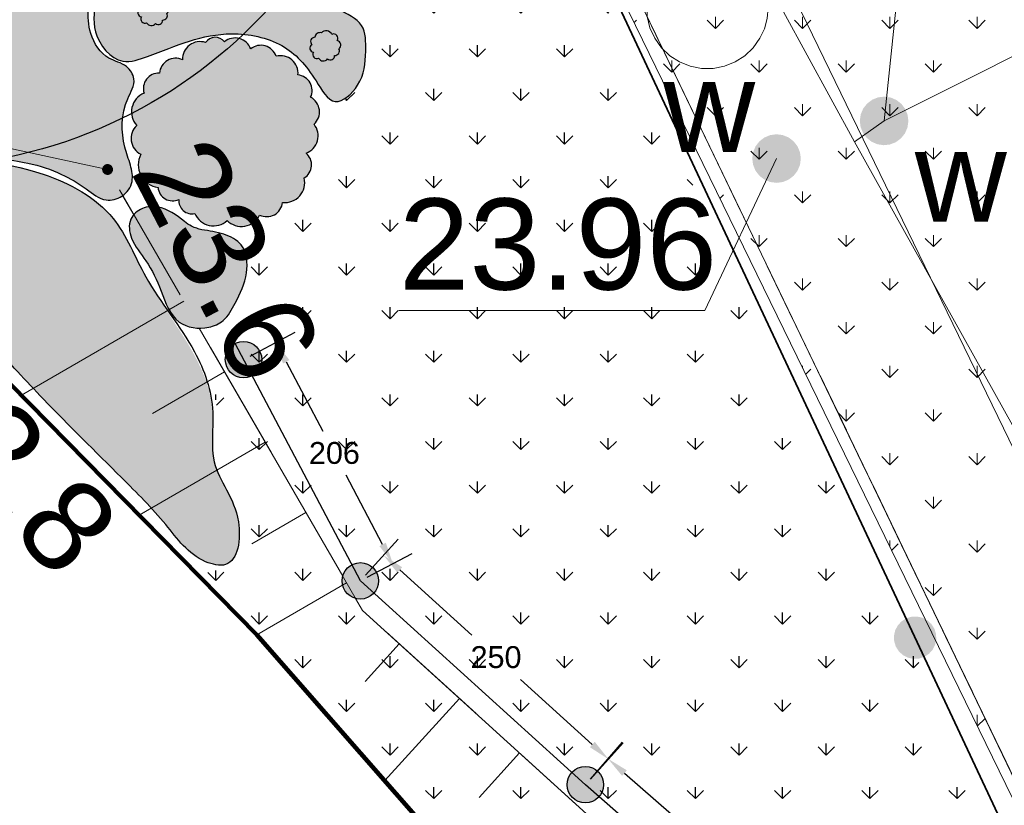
# Model space of a CAD drawing. Extents: x 5491061 to 5491264, y 5912943 to 5913063.
# Tile 46 of 58: x 5491222 to 5491230, y 5912997 to 5913004. Entities that reach past the tile are written whole.
import ezdxf
from ezdxf.enums import TextEntityAlignment as Align

# ---------------------------------------------------------------- set-up
doc = ezdxf.new("R2010")
doc.units = 0
for name, pattern in [('ACAD_ISO10W100', [18, 12, -3, 0, -3]), ('PRZER1-1', [1, 0.5, -0.5]), ('PRZER2-1', [1.5, 1, -0.5])]:
    doc.linetypes.add(name, pattern=pattern)
doc.layers.get('0').update_dxf_attribs({"linetype": 'CONTINUOUS'})
for name, color, linetype in [('AK_faszyna', 7, 'CONTINUOUS'), ('AK_ogordzenie', 7, 'CONTINUOUS'), ('AK_rośliny', 7, 'CONTINUOUS'), ('AK_wymiary', 7, 'CONTINUOUS')]:
    doc.layers.add(name, color=color, linetype=linetype)
for name, color, linetype, lineweight in [('GESDZI', 7, 'CONTINUOUS', 18), ('GESUZY', 96, 'CONTINUOUS', 18), ('GSLKOG', 7, 'CONTINUOUS', 35), ('GSPWPN', 7, 'CONTINUOUS', 13), ('GSPWPN_O', 7, 'CONTINUOUS', 13), ('GSSWWS', 141, 'CONTINUOUS', 18), ('GSSZSN', 7, 'CONTINUOUS', 18), ('GULGPR', 52, 'CONTINUOUS', 18), ('GULWPR', 5, 'CONTINUOUS', 18), ('GUPPRZ_O', 7, 'CONTINUOUS', 18), ('GUPWDT', 5, 'CONTINUOUS', 18), ('GUPWZA', 5, 'CONTINUOUS', 18), ('GUPWZA_O', 5, 'CONTINUOUS', 18)]:
    doc.layers.add(name, color=color, linetype=linetype, lineweight=lineweight)
doc.styles.add('Arial', font='arial.ttf')
doc.styles.get("Standard").update_dxf_attribs({"font": 'txt.shx'})
doc.linetypes.add('OGRODZENIE2', pattern='A,6.35,-2.54,[132,ltypeshp.shx,S=2.54,R=0,X=-2.54,Y=0],-2.54,25.4', length=36.83)
doc.dimstyles.get("Standard").update_dxf_attribs({"dimtxt": 0.18, "dimasz": 0.18, "dimexe": 0.18, "dimexo": 0.0625, "dimgap": 0.09, "dimtad": 0, "dimtih": 1, "dimtoh": 1, "dimdec": 4, "dimzin": 0, "dimdsep": 46, "dimtxsty": 'Standard', "dimcen": 0.09, "dimadec": 0, "dimazin": 0, "dimtfac": 1, "dimtdec": 4, "dimtofl": 0, "dimtmove": 0, "dimatfit": 3, "dimfxl": 1, "dimtolj": 1, "dimtzin": 0, "dimarcsym": 0})

# ---------------------------------------------------------------- blocks, each defined once
blk = doc.blocks.new('D_GSPWPN1')
blk.add_hatch(color=0).paths.add_polyline_path([(-0.045, 0), (-0.043467, -0.011647), (-0.038971, -0.0225), (-0.03182, -0.03182), (-0.0225, -0.038971), (-0.011647, -0.043467), (0, -0.045), (0.011647, -0.043467), (0.0225, -0.038971), (0.03182, -0.03182), (0.038971, -0.0225), (0.043467, -0.011647), (0.045, 0), (0.043467, 0.011647), (0.038971, 0.0225), (0.03182, 0.03182), (0.0225, 0.038971), (0.011647, 0.043467), (0, 0.045), (-0.011647, 0.043467), (-0.0225, 0.038971), (-0.03182, 0.03182), (-0.038971, 0.0225), (-0.043467, 0.011647)])
blk = doc.blocks.new('D_GUPWZA1')
blk.add_hatch(color=0).paths.add_polyline_path([(-0.2, 0), (-0.193185, -0.051764), (-0.173205, -0.1), (-0.141421, -0.141421), (-0.1, -0.173205), (-0.051764, -0.193185), (0, -0.2), (0.051764, -0.193185), (0.1, -0.173205), (0.141421, -0.141421), (0.173205, -0.1), (0.193185, -0.051764), (0.2, 0), (0.193185, 0.051764), (0.173205, 0.1), (0.141421, 0.141421), (0.1, 0.173205), (0.051764, 0.193185), (0, 0.2), (-0.051764, 0.193185), (-0.1, 0.173205), (-0.141421, 0.141421), (-0.173205, 0.1), (-0.193185, 0.051764)])
blk = doc.blocks.new('D_GUPWDT1')
at = {"color": 0}
for points in [[(-0.353553, 0.646447), (0, 1), (0.353553, 0.646447)], [(0, 0.5), (0, 1)]]:
    blk.add_lwpolyline(points, dxfattribs=at)
blk.add_lwpolyline([(0, 0.5), (0.086824, 0.492404), (0.17101, 0.469846), (0.25, 0.433013), (0.321394, 0.383022), (0.383022, 0.321394), (0.433013, 0.25), (0.469846, 0.17101), (0.492404, 0.086824), (0.5, 0), (0.492404, -0.086824), (0.469846, -0.17101), (0.433013, -0.25), (0.377875, -0.32743), (0.309079, -0.393027), (0.229113, -0.444418), (0.140866, -0.479746), (0.047528, -0.497736), (-0.047528, -0.497736), (-0.140866, -0.479746), (-0.229113, -0.444418), (-0.309079, -0.393027), (-0.377875, -0.32743), (-0.433013, -0.25), (-0.4725, -0.163534), (-0.494911, -0.071157), (-0.499434, 0.023791), (-0.485906, 0.117879), (-0.454816, 0.207708), (-0.407288, 0.290028), (-0.34504, 0.361867), (-0.27032, 0.420627), (-0.185831, 0.464184), (-0.094626, 0.490964)], close=True, dxfattribs=at)
blk = doc.blocks.new('D_KOLO')
blk.add_hatch(color=0).paths.add_polyline_path([(-0.175, 0), (-0.169037, -0.045293), (-0.151554, -0.0875), (-0.123744, -0.123744), (-0.0875, -0.151554), (-0.045293, -0.169037), (0, -0.175), (0.045293, -0.169037), (0.0875, -0.151554), (0.123744, -0.123744), (0.151554, -0.0875), (0.169037, -0.045293), (0.175, 0), (0.169037, 0.045293), (0.151554, 0.0875), (0.123744, 0.123744), (0.0875, 0.151554), (0.045293, 0.169037), (0, 0.175), (-0.045293, 0.169037), (-0.0875, 0.151554), (-0.123744, 0.123744), (-0.151554, 0.0875), (-0.169037, 0.045293)])
blk = doc.blocks.new('3')
blk.add_circle((5491286.5479, 5913013.7819), 4)
blk = doc.blocks.new('*D49')
at = {"layer": 'AK_wymiary', "color": 0, "linetype": 'Continuous', "lineweight": -2, "transparency": 16777216}
for p, q in [((5491223.9351, 5913000.9339), (5491224.3062, 5913001.13)), ((5491224.2312, 5913000.8868), (5491224.5323, 5913000.3171)), ((5491225.0257, 5912999.3837), (5491224.7246, 5912999.9533)), ((5491224.8979, 5912999.1126), (5491225.2689, 5912999.3087))]:
    blk.add_line(p, q, dxfattribs=at)
at = {"layer": 'AK_wymiary', "color": 0, "linetype": 'Continuous', "lineweight": 140, "transparency": 16777216}
for points in [[(5491224.2577, 5913000.9008), (5491224.2046, 5913000.8727), (5491224.147, 5913001.0459)], [(5491225.0522, 5912999.3977), (5491224.9991, 5912999.3697), (5491225.1098, 5912999.2246)]]:
    blk.add_solid(points, dxfattribs=at)
at = {"layer": 'AK_wymiary', "color": 0, "linetype": 'Continuous', "lineweight": -3, "transparency": 16777216, "insert": (5491224.6284, 5913000.1352), "char_height": 0.18, "attachment_point": 5}
blk.add_mtext('\\A1;{\\fArial|b0|i0|c238|p34;206}', dxfattribs=at)
blk = doc.blocks.new('*D50')
at = {"layer": 'AK_wymiary', "color": 0, "linetype": 'Continuous', "lineweight": -2, "transparency": 16777216}
for p, q in [((5491224.8846, 5912999.1297), (5491225.1542, 5912999.4273)), ((5491225.1667, 5912999.173), (5491225.7589, 5912998.6365)), ((5491226.7526, 5912997.7362), (5491226.1604, 5912998.2727)), ((5491226.7373, 5912997.4511), (5491227.0069, 5912997.7487))]:
    blk.add_line(p, q, dxfattribs=at)
at = {"layer": 'AK_wymiary', "color": 0, "linetype": 'Continuous', "lineweight": 140, "transparency": 16777216}
for points in [[(5491225.1869, 5912999.1952), (5491225.1466, 5912999.1508), (5491225.0333, 5912999.2939)], [(5491226.7728, 5912997.7584), (5491226.7325, 5912997.7139), (5491226.886, 5912997.6153)]]:
    blk.add_solid(points, dxfattribs=at)
at = {"layer": 'AK_wymiary', "color": 0, "linetype": 'Continuous', "lineweight": -3, "transparency": 16777216, "insert": (5491225.9597, 5912998.4546), "char_height": 0.18, "attachment_point": 5}
blk.add_mtext('\\A1;{\\fArial|b0|i0|c238|p34;250}', dxfattribs=at)
blk = doc.blocks.new('*D51')
at = {"layer": 'AK_wymiary', "color": 0, "linetype": 'Continuous', "lineweight": -2, "transparency": 16777216}
for p, q in [((5491226.7363, 5912997.452), (5491226.9999, 5912997.7548)), ((5491227.0175, 5912997.5009), (5491227.6156, 5912996.9803)), ((5491228.6318, 5912996.096), (5491228.0337, 5912996.6165)), ((5491228.6222, 5912995.8108), (5491228.8858, 5912996.1136))]:
    blk.add_line(p, q, dxfattribs=at)
at = {"layer": 'AK_wymiary', "color": 0, "linetype": 'Continuous', "lineweight": 140, "transparency": 16777216}
for points in [[(5491227.0372, 5912997.5235), (5491226.9978, 5912997.4782), (5491226.8817, 5912997.619)], [(5491228.6515, 5912996.1186), (5491228.6121, 5912996.0734), (5491228.7676, 5912995.9778)]]:
    blk.add_solid(points, dxfattribs=at)
at = {"layer": 'AK_wymiary', "color": 0, "linetype": 'Continuous', "lineweight": -3, "transparency": 16777216, "insert": (5491227.8247, 5912996.7984), "char_height": 0.18, "attachment_point": 5}
blk.add_mtext('\\A1;{\\fArial|b0|i0|c238|p34;250}', dxfattribs=at)
blk = doc.blocks.new('*D69')
at = {"layer": 'AK_wymiary', "color": 0, "linetype": 'Continuous', "lineweight": -2, "transparency": 16777216}
for p, q in [((5491223.3428, 5913011.7429), (5491223.2446, 5913011.9339)), ((5491223.1669, 5913011.6915), (5491209.4969, 5913004.6602)), ((5491197.3331, 5912998.4036), (5491208.4521, 5913004.1228)), ((5491197.1889, 5912998.2904), (5491197.0907, 5912998.4813))]:
    blk.add_line(p, q, dxfattribs=at)
at = {"layer": 'AK_wymiary', "color": 0, "linetype": 'Continuous', "lineweight": 140, "transparency": 16777216}
for points in [[(5491223.1532, 5913011.7181), (5491223.1806, 5913011.6648), (5491223.327, 5913011.7738)], [(5491197.3194, 5912998.4303), (5491197.3468, 5912998.3769), (5491197.173, 5912998.3212)]]:
    blk.add_solid(points, dxfattribs=at)
at = {"layer": 'AK_wymiary', "color": 0, "linetype": 'Continuous', "lineweight": -3, "transparency": 16777216, "insert": (5491208.9745, 5913004.3915), "char_height": 0.35, "attachment_point": 5}
blk.add_mtext('\\A1;{\\fArial|b0|i0|c238|p34;2940}', dxfattribs=at)
blk = doc.blocks.new('0')
at = {"linetype": 'Continuous', "lineweight": 5, "true_color": 0xc8c92d, "transparency": 33554534}
h = blk.add_hatch(dxfattribs=at)
h.set_pattern_fill('GRASS', color=52, scale=0.02)
h.set_pattern_definition([(90, (5491340.91723, 5912991.77712), (-0.3592102, 0.3592102), [0.09525, -0.6231705]), (45, (5491340.91723, 5912991.7771), (-0.3592102, 0.3592102), [0.09525, -0.41275]), (135, (5491340.91723, 5912991.7771), (-0.3592102, -0.3592102), [0.09525, -0.41275])])
h.paths.add_polyline_path([(5491281.949, 5913006.1858), (5491279.4173, 5913004.8811), (5491290.3695, 5912982.4378), (5491294.1285, 5912982.6466)])
at = {"layer": 'AK_rośliny', "color": 9, "linetype": 'Continuous', "lineweight": 0, "true_color": 0xc7c8ca}
blk.add_line((5491279.4173, 5913004.8811, -9.5834), (5491290.3695, 5912982.4378, 0.4766), dxfattribs=at)

msp = doc.modelspace()

# ---------------------------------------------------------------- hatches: boundary and pattern name
at = {"layer": 'AK_ogordzenie', "linetype": 'Continuous', "lineweight": -3, "true_color": 0x6a473c, "transparency": 33554534}
h = msp.add_hatch(color=17, dxfattribs=at)
h.dxf.hatch_style = 1
edge = h.paths.add_edge_path()
edge.add_arc((5491223.87987, 5913000.90467), 0.15, 91.756409, 451.756409)
h = msp.add_hatch(color=17, dxfattribs=at)
h.dxf.hatch_style = 1
edge = h.paths.add_edge_path()
edge.add_arc((5491224.84261, 5912999.08336), 0.15, 91.756409, 451.756409)
h = msp.add_hatch(color=17, dxfattribs=at)
h.dxf.hatch_style = 1
edge = h.paths.add_edge_path()
edge.add_arc((5491226.6953, 5912997.40481), 0.15, 91.756409, 451.756409)
at = {"layer": 'AK_rośliny', "linetype": 'Continuous', "lineweight": -3, "true_color": 0x136734, "transparency": 33554534}
h = msp.add_hatch(dxfattribs=at)
h.set_pattern_fill('GRASS', color=116, scale=0.02)
h.set_pattern_definition([(90, (5491226.88308, 5913000.88213), (-0.35921, 0.35921), [0.09525, -0.62317]), (45, (5491226.8831, 5913000.88213), (-0.35921, 0.35921), [0.09525, -0.41275]), (135, (5491226.8831, 5913000.88213), (-0.35921, -0.35921), [0.09525, -0.41275])])
edge = h.paths.add_edge_path()
edge.add_spline(control_points=[(5491225.80843, 5913006.09867), (5491226.03807, 5913005.58798), (5491226.60902, 5913004.3183), (5491227.98856, 5913001.51976), (5491229.18632, 5912999.0045), (5491230.06422, 5912997.01908), (5491230.29934, 5912996.66945), (5491230.37864, 5912996.37176), (5491229.94435, 5912996.37462), (5491229.60329, 5912996.39138), (5491229.43557, 5912996.0362), (5491229.12346, 5912996.081), (5491228.90573, 5912995.91723), (5491228.73106, 5912995.7271), (5491228.63649, 5912995.4018), (5491228.29908, 5912995.67467), (5491228.04404, 5912995.71357), (5491227.81341, 5912995.7127), (5491227.5657, 5912995.688), (5491227.2745, 5912995.82558), (5491226.93538, 5912995.79205), (5491226.78102, 5912995.52941), (5491226.42334, 5912995.962), (5491226.05319, 5912996.30369), (5491225.44652, 5912997.03109), (5491224.82329, 5912997.74109), (5491224.15041, 5912998.48665), (5491223.85819, 5912998.87697), (5491223.5156, 5912999.12667), (5491223.66893, 5912999.18772), (5491223.85201, 5912999.13395), (5491223.90143, 5912999.47286), (5491223.85949, 5912999.74118), (5491223.65675, 5912999.9829), (5491223.64113, 5913000.24981), (5491223.68016, 5913000.53754), (5491223.57865, 5913000.82656), (5491223.46915, 5913001.01803), (5491223.38752, 5913001.11266), (5491223.4005, 5913001.14519), (5491223.42703, 5913001.15503), (5491223.45493, 5913001.15615), (5491223.49809, 5913001.15137), (5491223.57308, 5913001.14691), (5491223.67506, 5913001.17038), (5491223.76653, 5913001.2496), (5491223.82424, 5913001.3693), (5491223.90266, 5913001.50205), (5491223.93349, 5913001.65984), (5491223.93301, 5913001.80687), (5491223.863, 5913001.92513), (5491223.73659, 5913001.91893), (5491223.74626, 5913002.02444), (5491223.8401, 5913001.9763), (5491223.92575, 5913001.9911), (5491223.98989, 5913002.02682), (5491224.02404, 5913002.07661), (5491224.07887, 5913002.05914), (5491224.14416, 5913002.07597), (5491224.20548, 5913002.11727), (5491224.20793, 5913002.18312), (5491224.27544, 5913002.17971), (5491224.33447, 5913002.21503), (5491224.38924, 5913002.27947), (5491224.4075, 5913002.34406), (5491224.39181, 5913002.39417), (5491224.42597, 5913002.41708), (5491224.44456, 5913002.45378), (5491224.45554, 5913002.50556), (5491224.44121, 5913002.55071), (5491224.43323, 5913002.58779), (5491224.40337, 5913002.60083), (5491224.44724, 5913002.61376), (5491224.46675, 5913002.63847), (5491224.50791, 5913002.68492), (5491224.5047, 5913002.75399), (5491224.49998, 5913002.80998), (5491224.46022, 5913002.83725), (5491224.48771, 5913002.85378), (5491224.49853, 5913002.8781), (5491224.51188, 5913002.90699), (5491224.51337, 5913002.94318), (5491224.50709, 5913002.98523), (5491224.54881, 5913003.00559), (5491224.57494, 5913003.04927), (5491224.60382, 5913003.02588), (5491224.63018, 5913003.0198), (5491224.67106, 5913003.02148), (5491224.71187, 5913003.04019), (5491224.75362, 5913003.07024), (5491224.79238, 5913003.108), (5491224.82814, 5913003.15982), (5491224.86571, 5913003.21912), (5491224.88078, 5913003.28304), (5491224.88958, 5913003.35084), (5491224.89318, 5913003.42231), (5491224.8962, 5913003.50061), (5491224.89404, 5913003.57355), (5491224.86449, 5913003.63355), (5491224.88442, 5913003.68321), (5491224.90559, 5913003.73451), (5491224.9569, 5913003.7163), (5491225.00438, 5913003.72339), (5491225.05383, 5913003.72058), (5491225.09587, 5913003.7285), (5491225.14623, 5913003.74281), (5491225.21423, 5913003.77431), (5491225.27938, 5913003.82801), (5491225.33619, 5913003.89466), (5491225.38569, 5913003.97052), (5491225.42301, 5913004.06535), (5491225.43977, 5913004.17487), (5491225.4374, 5913004.30091), (5491225.42577, 5913004.42597), (5491225.41884, 5913004.54117), (5491225.36063, 5913004.60068), (5491225.37344, 5913004.68005), (5491225.42566, 5913004.67357), (5491225.46687, 5913004.68472), (5491225.50856, 5913004.74707), (5491225.55084, 5913004.83474), (5491225.50762, 5913005.02682), (5491225.84897, 5913004.93433), (5491225.86871, 5913005.1047), (5491225.97189, 5913005.32807), (5491225.98336, 5913005.48271), (5491225.89738, 5913005.76908), (5491225.84005, 5913005.95236), (5491225.75407, 5913006.07836), (5491225.67105, 5913006.19428), (5491225.68854, 5913006.2674), (5491225.73004, 5913006.36246), (5491225.76489, 5913006.229), (5491225.78919, 5913006.17379), (5491225.80544, 5913006.11036), (5491225.80843, 5913006.09867)], knot_values=[0, 0, 0, 0, 1.6802041, 4.1774058, 9.3414063, 10.1353758, 10.5730889, 10.670621, 10.9438793, 11.4744595, 11.7116088, 11.9319262, 12.311391, 12.4627053, 12.7412284, 13.0578145, 13.402421, 13.566092, 13.7437747, 14.1389561, 14.5168124, 14.6423977, 14.897169, 15.6973915, 16.5253046, 17.5821922, 18.6413033, 19.3156481, 19.4416365, 19.5210528, 19.6942577, 19.9460159, 20.2861541, 20.5610403, 20.8390348, 21.0572959, 21.4313235, 21.7114066, 21.7483044, 21.7779734, 21.7986457, 21.829972, 21.8612982, 21.9287939, 22.0552977, 22.1633744, 22.279197, 22.4511904, 22.6235234, 22.7528249, 22.8912609, 22.9868726, 23.0333191, 23.1173409, 23.2012606, 23.3075877, 23.3261475, 23.3711136, 23.449763, 23.5345373, 23.5684897, 23.6175676, 23.6952084, 23.7780722, 23.8644774, 23.8863758, 23.9221802, 23.9684688, 24.0114235, 24.0758558, 24.1094487, 24.1207355, 24.1524289, 24.1836551, 24.2329504, 24.3247636, 24.3768081, 24.405776, 24.4257054, 24.4509138, 24.4889191, 24.5176501, 24.5619513, 24.5969753, 24.6507776, 24.6693661, 24.6956576, 24.7322879, 24.7895024, 24.8272353, 24.8866702, 24.9504874, 25.0160271, 25.0956729, 25.1445282, 25.2214251, 25.3100702, 25.3796023, 25.4401755, 25.4953769, 25.5433609, 25.5707363, 25.6391461, 25.6907827, 25.7172772, 25.7671462, 25.8476702, 25.940112, 26.0178546, 26.109897, 26.2106116, 26.3209344, 26.4403729, 26.5857705, 26.7072172, 26.7609949, 26.8371157, 26.8590868, 26.908232, 26.9578715, 27.0741199, 27.2152333, 27.3741672, 27.5191633, 27.6760335, 27.8434065, 28.0158132, 28.1901476, 28.3394045, 28.4553896, 28.5603272, 28.608852, 28.6684233, 28.8256521, 28.8611775, 28.8611775, 28.8611775, 28.8611775], degree=3, periodic=0)
at = {"layer": 'AK_rośliny', "linetype": 'Continuous', "lineweight": -3, "true_color": 0xb0946f, "transparency": 33554534}
h = msp.add_hatch(color=33, dxfattribs=at)
h.dxf.hatch_style = 1
edge = h.paths.add_edge_path()
edge.add_spline(control_points=[(5491221.6315, 5913004.51215), (5491221.67207, 5913004.46654), (5491221.75568, 5913004.37253), (5491221.89324, 5913004.2346), (5491222.0485, 5913004.11533), (5491222.21013, 5913004.02), (5491222.3736, 5913003.99101), (5491222.50963, 5913004.00429), (5491222.62039, 5913003.92261), (5491222.59413, 5913003.7666), (5491222.60469, 5913003.57678), (5491222.73077, 5913003.37544), (5491222.91399, 5913003.34344), (5491223.00794, 5913003.19788), (5491222.87099, 5913002.98365), (5491222.86941, 5913002.72736), (5491222.94909, 5913002.51471), (5491222.98051, 5913002.366), (5491222.89287, 5913002.24049), (5491222.72538, 5913002.19501), (5491222.57238, 5913002.32851), (5491222.36533, 5913002.44453), (5491222.07597, 5913002.54872), (5491221.39529, 5913002.57475), (5491221.83855, 5913003.43726), (5491221.56453, 5913003.97455), (5491221.3343, 5913004.19046), (5491221.18545, 5913004.3772), (5491221.21082, 5913004.52886), (5491221.24511, 5913004.6989), (5491221.4198, 5913004.70612), (5491221.53631, 5913004.62346), (5491221.60162, 5913004.54709), (5491221.6315, 5913004.51215)], knot_values=[0, 0, 0, 0, 0.1831744, 0.3775053, 0.5829848, 0.7704202, 0.9332347, 1.0726703, 1.1731117, 1.2905787, 1.5047509, 1.7575123, 1.9174588, 2.0359468, 2.2063519, 2.6050266, 2.7617333, 2.8957469, 3.03781, 3.1756985, 3.3620643, 3.6000644, 3.892931, 4.3143505, 5.2493244, 5.6899741, 6.0852547, 6.2126316, 6.3671456, 6.5361909, 6.6528403, 6.8163161, 6.954221, 6.954221, 6.954221, 6.954221], degree=3, periodic=0)
at = {"layer": 'AK_rośliny', "linetype": 'Continuous', "lineweight": -3, "true_color": 0xaad095, "transparency": 33554534}
h = msp.add_hatch(color=253, dxfattribs=at)
h.dxf.hatch_style = 1
edge = h.paths.add_edge_path()
edge.add_spline(control_points=[(5491222.83873, 5913004.31958), (5491222.86229, 5913004.33846), (5491222.91788, 5913004.383), (5491223.07289, 5913004.4128), (5491223.28021, 5913004.37341), (5491223.48575, 5913004.18993), (5491223.8008, 5913004.19853), (5491224.08395, 5913004.11064), (5491224.29412, 5913004.21243), (5491224.52742, 5913004.19649), (5491224.49018, 5913003.94097), (5491224.65186, 5913003.77682), (5491224.88798, 5913003.68871), (5491224.88789, 5913003.40996), (5491224.87207, 5913003.18118), (5491224.61889, 5913002.95233), (5491224.44131, 5913003.27505), (5491224.22075, 5913003.52738), (5491223.66922, 5913003.64035), (5491223.26344, 5913003.46619), (5491222.84071, 5913003.30965), (5491222.61183, 5913003.59074), (5491222.67092, 5913003.88304), (5491222.70868, 5913004.10144), (5491222.77685, 5913004.24201), (5491222.81969, 5913004.29571), (5491222.83873, 5913004.31958)], knot_values=[0, 0, 0, 0, 0.0895276, 0.211231, 0.4588235, 0.696672, 0.9977578, 1.3728213, 1.5194558, 1.7112778, 1.9073461, 2.1323575, 2.3682287, 2.5821696, 2.8709612, 3.0979942, 3.3294376, 3.7343345, 4.159792, 4.8742666, 5.0828705, 5.4119711, 5.7034053, 5.961193, 6.0754692, 6.1669155, 6.1669155, 6.1669155, 6.1669155], degree=3, periodic=0)
at = {"layer": 'AK_rośliny', "linetype": 'Continuous', "lineweight": -3, "true_color": 0x9e247b, "transparency": 33554534}
h = msp.add_hatch(color=224, dxfattribs=at)
h.dxf.hatch_style = 1
edge = h.paths.add_edge_path()
edge.add_arc((5491223.09045, 5913003.84938), 0.03891, 69.672391, 179.672391)
edge.add_arc((5491223.05128, 5913003.81381), 0.03579, 89.571491, 223.536987)
edge.add_arc((5491223.04269, 5913003.76027), 0.03371, 120.981941, 264.486926)
edge.add_arc((5491223.06678, 5913003.70794), 0.03316, 145.510913, 296.909092)
edge.add_arc((5491223.12009, 5913003.69755), 0.04283, 206.603925, 325.380869)
edge.add_arc((5491223.17883, 5913003.6985), 0.03452, 227.093478, 363.425279)
edge.add_arc((5491223.21526, 5913003.73809), 0.03758, 266.985924, 387.160327)
edge.add_arc((5491223.22634, 5913003.78621), 0.0382, 305.836755, 436.862877)
edge.add_arc((5491223.23502, 5913003.82341), 0.00000000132, 135, 225)
edge.add_arc((5491223.20516, 5913003.84202), 0.03518, 328.066769, 474.014044)
edge.add_arc((5491223.14327, 5913003.84934), 0.05365, 27.549792, 137.105454)
at = {"layer": 'AK_rośliny', "linetype": 'OGRODZENIE2', "lineweight": -3, "true_color": 0x6da56f, "transparency": 33554534}
h = msp.add_hatch(color=115, dxfattribs=at)
edge = h.paths.add_edge_path()
edge.add_arc((5491223.32081, 5913003.25183), 0.13398, 64.940351, 174.940351)
edge.add_arc((5491223.18183, 5913003.13667), 0.12709, 87.511802, 197.511802)
edge.add_arc((5491223.1237, 5913002.94418), 0.16665, 112.237293, 222.237294)
edge.add_arc((5491223.10024, 5913002.72524), 0.14634, 133.067048, 243.067048)
edge.add_arc((5491223.19997, 5913002.50822), 0.18722, 152.46213, 262.46213)
edge.add_arc((5491223.29625, 5913002.33307), 0.12129, 184.945169, 294.945169)
edge.add_arc((5491223.4532, 5913002.21164), 0.10642, 173.821072, 283.821073)
edge.add_arc((5491223.6323, 5913002.17245), 0.16652, 202.658861, 312.658861)
edge.add_arc((5491223.86278, 5913002.16613), 0.16531, 224.631988, 334.631988)
edge.add_arc((5491224.07058, 5913002.2134), 0.13176, 243.674375, 353.674375)
edge.add_arc((5491224.2199, 5913002.36178), 0.16393, 263.568846, 373.568846)
edge.add_arc((5491224.31543, 5913002.50747), 0.12479, 300.75783, 410.75783)
edge.add_arc((5491224.34396, 5913002.74627), 0.15083, 289.527705, 399.527705)
edge.add_arc((5491224.36862, 5913002.94362), 0.13666, 312.130302, 422.130303)
edge.add_arc((5491224.3159, 5913003.11987), 0.12911, 334.571298, 444.571298)
edge.add_arc((5491224.18432, 5913003.26219), 0.14446, 354.522541, 464.522541)
edge.add_arc((5491224.02213, 5913003.3593), 0.13301, 18.737453, 128.737453)
edge.add_arc((5491223.81041, 5913003.41609), 0.1368, 20.081415, 130.081415)
edge.add_arc((5491223.64664, 5913003.46375), 0.09476, 36.984498, 146.984497)
edge.add_arc((5491223.52215, 5913003.3779), 0.14467, 71.86282, 181.86282)
at = {"layer": 'AK_rośliny', "linetype": 'Continuous', "lineweight": -3, "true_color": 0x9e247b, "transparency": 33554534}
h = msp.add_hatch(color=224, dxfattribs=at)
h.dxf.hatch_style = 1
edge = h.paths.add_edge_path()
edge.add_arc((5491224.50735, 5913003.55777), 0.03891, 69.672391, 179.672391)
edge.add_arc((5491224.46818, 5913003.5222), 0.03579, 89.571491, 223.536987)
edge.add_arc((5491224.45959, 5913003.46866), 0.03371, 120.981941, 264.486926)
edge.add_arc((5491224.48368, 5913003.41633), 0.03316, 145.510913, 296.909092)
edge.add_arc((5491224.53698, 5913003.40594), 0.04283, 206.603925, 325.380869)
edge.add_arc((5491224.59573, 5913003.40689), 0.03452, 227.093478, 363.425279)
edge.add_arc((5491224.63216, 5913003.44648), 0.03758, 266.985924, 387.160327)
edge.add_arc((5491224.64323, 5913003.4946), 0.0382, 305.836755, 436.862877)
edge.add_arc((5491224.65192, 5913003.5318), 0.00000000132, 135, 225)
edge.add_arc((5491224.62206, 5913003.55041), 0.03518, 328.066769, 474.014044)
edge.add_arc((5491224.56017, 5913003.55773), 0.05365, 27.549792, 137.105454)
at = {"layer": 'AK_rośliny', "linetype": 'Continuous', "lineweight": -3, "true_color": 0x55764c, "transparency": 33554534}
h = msp.add_hatch(color=87, dxfattribs=at)
h.dxf.hatch_style = 1
edge = h.paths.add_edge_path()
edge.add_spline(control_points=[(5491204.5086, 5912997.43405), (5491204.50056, 5912997.37462), (5491204.48659, 5912997.2713), (5491204.43527, 5912997.1429), (5491204.3766, 5912997.06032), (5491204.37364, 5912996.96133), (5491204.48657, 5912996.90581), (5491204.60681, 5912996.85807), (5491204.67825, 5912996.73474), (5491204.81603, 5912996.70247), (5491204.93159, 5912996.81168), (5491205.12633, 5912996.98067), (5491205.35236, 5912997.27733), (5491205.6702, 5912997.56095), (5491205.86671, 5912997.90689), (5491206.26289, 5912998.03022), (5491206.63137, 5912998.37561), (5491207.10859, 5912998.59588), (5491207.51595, 5912998.78022), (5491207.64593, 5912999.09062), (5491207.52729, 5912999.38023), (5491207.26974, 5912999.65834), (5491206.55987, 5912999.70379), (5491205.86552, 5912999.33745), (5491205.54822, 5912998.68793), (5491205.54468, 5912998.2587), (5491205.22435, 5912998.01313), (5491204.88668, 5912997.95873), (5491204.65456, 5912997.73254), (5491204.56462, 5912997.54339), (5491204.51554, 5912997.46872), (5491204.5107, 5912997.44454), (5491204.5086, 5912997.43405)], knot_values=[0, 0, 0, 0, 0.1795261, 0.3120381, 0.4087441, 0.4845019, 0.5695915, 0.7495592, 0.8744872, 0.9707144, 1.1277956, 1.3089469, 1.7633744, 2.2250851, 2.5961542, 2.89448, 3.4189947, 4.0833443, 4.4897748, 4.6895894, 5.026186, 5.3596001, 5.7767098, 7.0413009, 7.4165592, 7.9217711, 8.2276051, 8.5335102, 8.9351129, 9.1262219, 9.1677554, 9.19958, 9.19958, 9.19958, 9.19958], degree=3, periodic=0)
edge = h.paths.add_edge_path()
edge.add_spline(control_points=[(5491218.42878, 5913002.79178), (5491218.42489, 5913002.72703), (5491218.41771, 5913002.60727), (5491218.3577, 5913002.4465), (5491218.21185, 5913002.30338), (5491218.36966, 5913002.14048), (5491218.59252, 5913002.15538), (5491219.03004, 5913001.98368), (5491219.71466, 5913001.83272), (5491220.55604, 5913001.5387), (5491221.17763, 5913001.3635), (5491221.63192, 5913001.25478), (5491221.88068, 5913000.95208), (5491222.29161, 5913000.51045), (5491222.78597, 5913000.02215), (5491223.23212, 5912999.57869), (5491223.45225, 5912999.25794), (5491223.82463, 5912999.17006), (5491223.89526, 5912999.68614), (5491223.57522, 5912999.99805), (5491223.66883, 5913000.51851), (5491223.45044, 5913001.04497), (5491223.07679, 5913001.51384), (5491222.83641, 5913002.14672), (5491222.11813, 5913002.53615), (5491221.22968, 5913002.57661), (5491220.33383, 5913002.88308), (5491219.43045, 5913003.03507), (5491218.79277, 5913003.08052), (5491218.34844, 5913003.40665), (5491218.20978, 5913003.24694), (5491218.29573, 5913003.1227), (5491218.36052, 5913003.03509), (5491218.39909, 5913002.96163), (5491218.42002, 5913002.9121), (5491218.42919, 5913002.85642), (5491218.42892, 5913002.8136), (5491218.42878, 5913002.79178)], knot_values=[0, 0, 0, 0, 0.1924819, 0.3559875, 0.5224259, 0.7035779, 0.8557083, 1.1879664, 2.0814732, 2.97414, 3.8443301, 4.043683, 4.3423103, 4.9708429, 5.8826012, 6.4138287, 6.8621658, 7.028164, 7.3955295, 7.9270004, 8.3376578, 8.8569338, 9.5893467, 10.1408103, 10.8212523, 11.8732663, 12.7956802, 13.654462, 14.5671819, 14.8581776, 14.9520469, 15.0906363, 15.2390644, 15.2983543, 15.3371481, 15.4001586, 15.4656154, 15.4656154, 15.4656154, 15.4656154], degree=3, periodic=0)
at = {"layer": 'AK_rośliny', "linetype": 'Continuous', "lineweight": -3, "true_color": 0xefeee5, "transparency": 33554534}
h = msp.add_hatch(color=7, dxfattribs=at)
h.dxf.hatch_style = 1
edge = h.paths.add_edge_path()
edge.add_spline(control_points=[(5491223.53678, 5913001.97362), (5491223.59704, 5913001.96476), (5491223.71209, 5913001.94783), (5491223.90282, 5913001.85438), (5491223.92484, 5913001.5964), (5491223.82728, 5913001.39891), (5491223.73334, 5913001.22368), (5491223.55947, 5913001.1451), (5491223.30121, 5913001.18454), (5491223.20519, 5913001.47099), (5491223.09773, 5913001.70888), (5491222.94934, 5913001.87279), (5491222.9242, 5913002.06131), (5491223.04135, 5913002.16296), (5491223.2195, 5913002.17309), (5491223.34737, 5913002.079), (5491223.44294, 5913002.00307), (5491223.49411, 5913001.98588), (5491223.52275, 5913001.97765), (5491223.53678, 5913001.97362)], knot_values=[0, 0, 0, 0, 0.184469, 0.3521597, 0.5865433, 0.8524647, 1.0268977, 1.1578411, 1.4046592, 1.7004158, 1.9788127, 2.1998867, 2.355614, 2.4833785, 2.6147846, 2.8628164, 2.9335806, 2.9792935, 3.0231489, 3.0231489, 3.0231489, 3.0231489], degree=3, periodic=0)

# ---------------------------------------------------------------- linework, layer by layer
at = {"color": 251, "linetype": 'Continuous', "lineweight": 0, "true_color": 0x636466}
for p, q in [((5491234.92, 5912987.71), (5491222.72, 5913013.04)), ((5491222.88314, 5913002.25714), (5491222.97654, 5913002.09569)), ((5491221.52, 5913001.15), (5491223.98, 5912998.65)), ((5491223.51542, 5913001.1642), (5491224.69742, 5912999.12103)), ((5491223.11983, 5912999.68274), (5491223.02039, 5912999.62521)), ((5491223.02039, 5912999.62521), (5491223.98, 5912998.65)), ((5491224.80289, 5912998.93871), (5491224.86, 5912998.84)), ((5491224.86, 5912998.84), (5491228.62393, 5912995.42588)), ((5491223.98, 5912998.65), (5491226.82155, 5912995.4131)), ((5491223.98, 5912998.65), (5491228.58, 5912993.41))]:
    msp.add_line(p, q, dxfattribs=at)
at = {"layer": 'AK_faszyna', "color": 39, "linetype": 'ACAD_ISO10W100', "lineweight": 100, "true_color": 0x5a3624, "transparency": 33554559}
for p, q in [((5491221.52, 5913001.15), (5491223.98967, 5912998.63899, 10.06)), ((5491223.98967, 5912998.63899, 10.06), (5491228.58, 5912993.41))]:
    msp.add_line(p, q, dxfattribs=at)
at = {"layer": 'AK_ogordzenie', "linetype": 'Continuous', "lineweight": -3}
for p, q in [((5491224.84261, 5912999.08336), (5491223.80977, 5913001.03728)), ((5491226.6953, 5912997.40481), (5491224.84261, 5912999.08336)), ((5491228.58116, 5912995.76361), (5491226.6953, 5912997.40481))]:
    msp.add_line(p, q, dxfattribs=at)
for centre in [(5491223.87987, 5913000.90467), (5491224.84261, 5912999.08336), (5491226.6953, 5912997.40481)]:
    msp.add_circle(centre, 0.15, dxfattribs=at)
msp.add_spline([(5491223.53678, 5913001.97362), (5491223.71743, 5913001.93627), (5491223.8607, 5913001.84914), (5491223.9043, 5913001.61885), (5491223.81086, 5913001.36988), (5491223.7112, 5913001.22673), (5491223.59284, 5913001.17071), (5491223.3499, 5913001.21428), (5491223.20039, 5913001.46947), (5491223.07581, 5913001.71843), (5491222.95745, 5913001.90515), (5491222.95122, 5913002.06076), (5491223.0464, 5913002.14848), (5491223.17548, 5913002.16034), (5491223.3935, 5913002.04208), (5491223.45195, 5913002.0022), (5491223.49472, 5913001.98604), (5491223.53678, 5913001.97362)], degree=3, dxfattribs=at)
at = {"layer": 'AK_rośliny', "linetype": 'Continuous', "lineweight": -3}
for points in [[(5491223.10397, 5913003.88586, 0.5205671), (5491223.05155, 5913003.8496, 0.5205671), (5491223.05155, 5913003.8496, 0.6616691), (5491223.02534, 5913003.78916, 0.5205671), (5491223.02534, 5913003.78916, 0.7232476), (5491223.03945, 5913003.72672, 0.5205671), (5491223.03945, 5913003.72672, 0.7770654), (5491223.08179, 5913003.67837, 0.5205671), (5491223.08179, 5913003.67837, 0.5702566), (5491223.15533, 5913003.67322, 0.5205671), (5491223.15533, 5913003.67322, 0.676617), (5491223.21328, 5913003.70056, 0.5205671), (5491223.21328, 5913003.70056, 0.5783653), (5491223.2487, 5913003.75525, 0.5205671), (5491223.2487, 5913003.75525, 0.6433828), (5491223.23502, 5913003.82341, 0.5205671), (5491223.23502, 5913003.82341, 0.7396051), (5491223.19084, 5913003.87416, 0.5205671), (5491223.19084, 5913003.87416, 0.5181053), (5491223.10397, 5913003.88586)], [(5491223.37755, 5913003.3732, 0.5205671), (5491223.18735, 5913003.26365, 0.5205671), (5491223.06063, 5913003.09843, 0.5205671), (5491223.00032, 5913002.83215, 0.5205671), (5491223.03396, 5913002.59478, 0.5205671), (5491223.17541, 5913002.32261, 0.5205671), (5491223.3474, 5913002.22309, 0.5205671), (5491223.47863, 5913002.1083, 0.5205671), (5491223.74514, 5913002.04999, 0.5205671), (5491224.01215, 5913002.0953, 0.5205671), (5491224.20154, 5913002.19888, 0.5205671), (5491224.37925, 5913002.40024, 0.5205671), (5491224.39438, 5913002.60412, 0.5205671), (5491224.4603, 5913002.84227, 0.5205671), (5491224.4325, 5913003.06443, 0.5205671), (5491224.32812, 5913003.2484, 0.5205671), (5491224.14809, 5913003.40203, 0.5205671), (5491223.9389, 5913003.46306, 0.5205671), (5491223.72233, 5913003.52076, 0.5205671), (5491223.56718, 5913003.51538, 0.5205671), (5491223.37755, 5913003.3732, 0.5205671)], [(5491224.52087, 5913003.59425, 0.5205671), (5491224.46845, 5913003.55799, 0.5205671), (5491224.46845, 5913003.55799, 0.6616691), (5491224.44224, 5913003.49755, 0.5205671), (5491224.44224, 5913003.49755, 0.7232476), (5491224.45635, 5913003.43511, 0.5205671), (5491224.45635, 5913003.43511, 0.7770654), (5491224.49869, 5913003.38676, 0.5205671), (5491224.49869, 5913003.38676, 0.5702566), (5491224.57223, 5913003.38161, 0.5205671), (5491224.57223, 5913003.38161, 0.676617), (5491224.63018, 5913003.40895, 0.5205671), (5491224.63018, 5913003.40895, 0.5783653), (5491224.6656, 5913003.46364, 0.5205671), (5491224.6656, 5913003.46364, 0.6433828), (5491224.65192, 5913003.5318, 0.5205671), (5491224.65192, 5913003.5318, 0.7396051), (5491224.60774, 5913003.58255, 0.5205671), (5491224.60774, 5913003.58255, 0.5181053), (5491224.52087, 5913003.59425)]]:
    msp.add_lwpolyline(points, format="xyb", dxfattribs=at)
for points in [[(5491221.6315, 5913004.51215), (5491221.7545, 5913004.37642), (5491221.89329, 5913004.2404), (5491222.05611, 5913004.11506), (5491222.2216, 5913004.02705), (5491222.38175, 5913003.99771), (5491222.52055, 5913003.98438), (5491222.59795, 5913003.92037), (5491222.60329, 5913003.80302), (5491222.62198, 5913003.58967), (5491222.7717, 5913003.38602), (5491222.91583, 5913003.31668), (5491222.97722, 5913003.21534), (5491222.92651, 5913003.05265), (5491222.90258, 5913002.6547), (5491222.94809, 5913002.50474), (5491222.96143, 5913002.37139), (5491222.87781, 5913002.25092), (5491222.7479, 5913002.21938), (5491222.58508, 5913002.31005), (5491222.37955, 5913002.43007), (5491222.10196, 5913002.52341), (5491221.69358, 5913002.62742), (5491221.7054, 5913003.56232), (5491221.53794, 5913003.96991), (5491221.27601, 5913004.26595), (5491221.2073, 5913004.3732), (5491221.2116, 5913004.52766), (5491221.2803, 5913004.68211), (5491221.39624, 5913004.69498), (5491221.53794, 5913004.61347), (5491221.6315, 5913004.51215)], [(5491222.83873, 5913004.31958), (5491222.91224, 5913004.37068), (5491223.0305, 5913004.39942), (5491223.27342, 5913004.35151), (5491223.47798, 5913004.23016), (5491223.77523, 5913004.18225), (5491224.14919, 5913004.15351), (5491224.28982, 5913004.19503), (5491224.4784, 5913004.1599), (5491224.51995, 5913003.96828), (5491224.66059, 5913003.79264), (5491224.85236, 5913003.65531), (5491224.88594, 5913003.44402), (5491224.81946, 5913003.16299), (5491224.63535, 5913003.03014), (5491224.47682, 5913003.19876), (5491224.19555, 5913003.49001), (5491223.78132, 5913003.5871), (5491223.08968, 5913003.40111), (5491222.88637, 5913003.36227), (5491222.66135, 5913003.60242), (5491222.67158, 5913003.89368), (5491222.73295, 5913004.14406), (5491222.78409, 5913004.24625), (5491222.83873, 5913004.31958)], [(5491218.42878, 5913002.79178), (5491218.40727, 5913002.60051), (5491218.34422, 5913002.44965), (5491218.26396, 5913002.30384), (5491218.3807, 5913002.16532), (5491218.53138, 5913002.14433), (5491218.85234, 5913002.05843), (5491219.71206, 5913001.81504), (5491220.56318, 5913001.54589), (5491221.40095, 5913001.31056), (5491221.59008, 5913001.24756), (5491221.80808, 5913001.04347), (5491222.23221, 5913000.57961), (5491222.8752, 5912999.93318), (5491223.23908, 5912999.54614), (5491223.56774, 5912999.24121), (5491223.73207, 5912999.21775), (5491223.83772, 5912999.5696), (5491223.63817, 5913000.06219), (5491223.62643, 5913000.47268), (5491223.47585, 5913000.9696), (5491223.07474, 5913001.58686), (5491222.80477, 5913002.06772), (5491222.2296, 5913002.4313), (5491221.19666, 5913002.63068), (5491220.30457, 5913002.86524), (5491219.45943, 5913003.01771), (5491218.57753, 5913003.25292), (5491218.298, 5913003.33377), (5491218.24022, 5913003.25979), (5491218.29093, 5913003.13081), (5491218.37395, 5913003.00777), (5491218.40134, 5913002.95518), (5491218.41576, 5913002.91917), (5491218.42729, 5913002.85722), (5491218.42878, 5913002.79178)]]:
    msp.add_spline(points, degree=3, dxfattribs=at)
at = {"layer": 'GESDZI', "color": 252, "linetype": 'Continuous', "lineweight": 13, "true_color": 0x939598, "elevation": 10.22, "flags": 128}
msp.add_lwpolyline([(5491209.5817, 5913041.91374), (5491212.9, 5913034.29), (5491217.7, 5913023.67), (5491222.72, 5913013.04), (5491234.92, 5912987.71), (5491236.23, 5912984.98), (5491238.39, 5912985.1), (5491245.88014, 5912969.79957)], dxfattribs=at)
at = {"layer": 'GESDZI', "color": 252, "linetype": 'Continuous', "lineweight": 18, "true_color": 0x939598, "elevation": 10.22}
msp.add_lwpolyline([(5491234.92, 5912987.71), (5491222.72, 5913013.04), (5491195.8, 5912999.17), (5491198.54, 5912994.11), (5491204.74, 5912982.92), (5491236.23, 5912984.98)], close=True, dxfattribs=at)
at = {"layer": 'GESUZY', "color": 252, "linetype": 'PRZER1-1', "lineweight": 13, "true_color": 0x939598, "elevation": 10.08}
msp.add_lwpolyline([(5491209.5817, 5913041.91374), (5491212.9, 5913034.29), (5491217.7, 5913023.67), (5491222.72, 5913013.04), (5491234.92, 5912987.71), (5491236.23, 5912984.98), (5491238.39, 5912985.1), (5491245.88014, 5912969.79957)], dxfattribs=at)
at = {"layer": 'GESUZY', "color": 252, "linetype": 'PRZER1-1', "lineweight": 18, "true_color": 0x939598, "elevation": 10.08}
msp.add_lwpolyline([(5491234.92, 5912987.71), (5491222.72, 5913013.04), (5491195.8, 5912999.17), (5491198.54, 5912994.11), (5491204.74, 5912982.92), (5491236.23, 5912984.98)], close=True, dxfattribs=at)
at = {"layer": 'GSLKOG', "color": 252, "linetype": 'Continuous', "lineweight": 35, "true_color": 0x939598, "elevation": 10.18}
msp.add_lwpolyline([(5491234.75, 5912987.24), (5491217.7, 5913023.57)], dxfattribs=at)
at = {"layer": 'GSSWWS', "color": 252, "linetype": 'Continuous', "lineweight": 18, "true_color": 0x939598, "elevation": 10.06}
msp.add_lwpolyline([(5491207.66, 5912988.8), (5491209.36, 5912988.05), (5491214.92, 5912987.7), (5491218.27, 5912986.6), (5491227.48, 5912987.34), (5491229.29, 5912988.44), (5491229.81, 5912991.17), (5491228.58, 5912993.41), (5491223.98, 5912998.65), (5491221.52, 5913001.15), (5491216.98, 5913002.52), (5491211.32, 5913000.97), (5491206.02, 5912997.8), (5491204.48, 5912996.04), (5491205.61, 5912992.1)], close=True, dxfattribs=at)
at = {"layer": 'GSSZSN', "color": 251, "linetype": 'PRZER2-1', "lineweight": 18, "true_color": 0x636466, "elevation": 10.06}
for points in [[(5491207.31, 5912987.84), (5491209.07, 5912986.94), (5491214.73, 5912986.69), (5491217.75, 5912985.25), (5491227.94, 5912985.72), (5491231.16, 5912987.34), (5491231.59, 5912990.97), (5491230.24, 5912993.96), (5491224.86, 5912998.84), (5491222.76, 5913002.47), (5491217.03, 5913003.7), (5491211.32, 5913002.67), (5491204.91, 5912998.73), (5491202.83, 5912996.12), (5491204.78, 5912991.64)], [(5491207.66, 5912988.8), (5491209.36, 5912988.05), (5491214.92, 5912987.7), (5491218.27, 5912986.6), (5491227.48, 5912987.34), (5491229.29, 5912988.44), (5491229.81, 5912991.17), (5491228.58, 5912993.41), (5491223.98, 5912998.65), (5491221.52, 5913001.15), (5491216.98, 5913002.52), (5491211.32, 5913000.97), (5491206.02, 5912997.8), (5491204.48, 5912996.04), (5491205.61, 5912992.1)]]:
    msp.add_lwpolyline(points, close=True, dxfattribs=at)
at = {"layer": 'GSSZSN', "color": 251, "linetype": 'Continuous', "lineweight": 18, "true_color": 0x636466, "elevation": 10.06}
for points in [[(5491222.05038, 5913000.611), (5491223.38784, 5913001.38474)], [(5491223.7231, 5913000.80521), (5491223.12924, 5913000.46166)], [(5491223.02039, 5912999.62521), (5491224.05836, 5913000.22569)], [(5491224.39362, 5912999.64616), (5491223.94951, 5912999.38924)], [(5491223.98967, 5912998.63899), (5491224.72889, 5912999.06664)], [(5491225.16197, 5912998.5661), (5491224.88036, 5912998.25563)], [(5491225.04331, 5912997.43876), (5491225.65787, 5912998.11628)], [(5491226.15377, 5912997.66647), (5491225.82082, 5912997.29941)]]:
    msp.add_lwpolyline(points, dxfattribs=at)
at = {"layer": 'GULGPR', "color": 252, "linetype": 'Continuous', "lineweight": 13, "true_color": 0x939598, "elevation": 10.14, "flags": 128}
msp.add_lwpolyline([(5491214.624, 5913034.369), (5491223.49, 5913014.031), (5491224.64101, 5913011.66159), (5491235.453, 5912989.4047), (5491235.926, 5912988.431), (5491245.419, 5912974.974), (5491247.31816, 5912970.46117)], dxfattribs=at)
at = {"layer": 'GULWPR', "color": 252, "linetype": 'Continuous', "lineweight": 18, "true_color": 0x939598, "elevation": 10.14}
for points in [[(5491228.911, 5913002.69902), (5491228.13302, 5913004.12634), (5491225.30692, 5913009.52187), (5491221.33194, 5913017.73743), (5491217.70291, 5913025.50866), (5491213.84131, 5913033.52107)], [(5491229.15585, 5913002.86989), (5491228.911, 5913002.69902)]]:
    msp.add_lwpolyline(points, dxfattribs=at)
at = {"layer": 'GULWPR', "color": 252, "linetype": 'Continuous', "lineweight": 13, "true_color": 0x939598, "elevation": 10.14, "flags": 128}
for points in [[(5491250.25859, 5913013.51494), (5491249.3106, 5913012.96085), (5491229.15585, 5913002.86989)], [(5491246.71662, 5912970.18442), (5491246.06344, 5912971.41256), (5491237.07907, 5912988.05733), (5491228.911, 5913002.69902)]]:
    msp.add_lwpolyline(points, dxfattribs=at)
at = {"layer": 'GUPPRZ_O', "color": 252, "linetype": 'Continuous', "lineweight": 13, "true_color": 0x939598, "elevation": 10.8, "flags": 128}
for points in [[(5491229.15585, 5913002.86989), (5491229.43203, 5913005.49812), (5491231.95203, 5913005.49812)], [(5491228.27, 5913002.56), (5491227.67882, 5913001.3087), (5491225.15882, 5913001.3087)]]:
    msp.add_lwpolyline(points, dxfattribs=at)

# ---------------------------------------------------------------- block references
at = {"layer": 'AK_rośliny', "linetype": 'Continuous', "lineweight": 140}
msp.add_blockref('3', (-65.41866, -7.2934), dxfattribs=at)
at = {"layer": 'AK_rośliny', "linetype": 'Continuous', "lineweight": 5, "transparency": 33554534}
msp.add_blockref('0', (-54.14433, 2.53467, 19.76335), dxfattribs=at)
at = {"layer": 'GSLKOG', "color": 252, "linetype": 'Continuous', "lineweight": 35, "true_color": 0x939598, "rotation": 115.1410930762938}
msp.add_blockref('D_KOLO', (5491229.41137, 5912998.61552, 10.18), dxfattribs=at)
msp.add_blockref('D_KOLO', (5491229.41137, 5912998.61552, 10.18), dxfattribs=at)
at = {"layer": 'GSPWPN', "color": 252, "linetype": 'Continuous', "lineweight": 13, "true_color": 0x939598}
msp.add_blockref('D_GSPWPN1', (5491222.76, 5913002.47, 10.08), dxfattribs=at)
at = {"layer": 'GUPWDT', "color": 252, "linetype": 'Continuous', "lineweight": 18, "true_color": 0x939598}
msp.add_blockref('D_GUPWDT1', (5491227.7, 5913003.8, 10.16), dxfattribs=at)
at = {"layer": 'GUPWZA', "color": 252, "linetype": 'Continuous', "lineweight": 18, "true_color": 0x939598, "rotation": 209.0546088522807}
msp.add_blockref('D_GUPWZA1', (5491229.15585, 5913002.86989, 10.16), dxfattribs=at)
at = {"layer": 'GUPWZA', "color": 252, "linetype": 'Continuous', "lineweight": 18, "true_color": 0x939598}
msp.add_blockref('D_GUPWZA1', (5491228.27, 5913002.56, 10.16), dxfattribs=at)

# ---------------------------------------------------------------- texts
at = {"layer": 'GSPWPN_O', "color": 251, "linetype": 'Continuous', "lineweight": 0, "true_color": 0x636466, "style": 'Arial'}
for s, rotation, p in [('23.6', 297.51176, (5491222.94282, 5913002.45823)), ('22.8', 312.578707, (5491220.97203, 5913000.57105))]:
    msp.add_text(s, height=0.75, rotation=rotation, dxfattribs=at).set_placement(p)
at = {"layer": 'GUPPRZ_O', "color": 251, "linetype": 'Continuous', "lineweight": 0, "true_color": 0x636466, "style": 'Arial'}
msp.add_text('23.96', height=0.75, dxfattribs=at).set_placement((5491225.15882, 5913001.4812))
at = {"layer": 'GUPWZA_O', "color": 252, "linetype": 'Continuous', "lineweight": 0, "true_color": 0x939598, "style": 'Arial'}
for p in [(5491228.09263, 5913002.61367), (5491230.16572, 5913002.03931)]:
    msp.add_text('w', height=0.75, dxfattribs=at).set_placement(p, align=Align.RIGHT)

# ---------------------------------------------------------------- dimensions: what is measured, and where the dimension line sits
at = {"layer": 'AK_wymiary', "linetype": 'Continuous', "lineweight": -3}
dim = msp.add_linear_dim(base=(5491197.17301, 5912998.32124), p1=(5491223.37144, 5913011.68734), p2=(5491197.21748, 5912998.23478), angle=207.219499, text='{\\fArial|b0|i0|c238|p34;2940}', dimstyle='Standard', override={"dimtxt": 0.35}, dxfattribs=at)
dim.commit()
dim.dimension.update_dxf_attribs({"geometry": '*D69', "text_midpoint": (5491208.97453, 5913004.39148), "dimtype": 161})
for p1, p2, distance, text, picture, middle in [((5491223.87987, 5913000.90467), (5491224.84261, 5912999.08336), 0.30221, '{\\fArial|b0|i0|c238|p34;206}', '*D49', (5491224.62842, 5913000.13524)), ((5491224.84261, 5912999.08336), (5491226.6953, 5912997.40481), 0.28405, '{\\fArial|b0|i0|c238|p34;250}', '*D50', (5491225.95967, 5912998.45458)), ((5491226.6953, 5912997.40481), (5491228.58116, 5912995.76361), 0.28399, '{\\fArial|b0|i0|c238|p34;250}', '*D51', (5491227.82467, 5912996.79843))]:
    dim = msp.add_aligned_dim(p1=p1, p2=p2, distance=distance, text=text, dimstyle='Standard', dxfattribs=at)
    dim.commit()
    dim.dimension.update_dxf_attribs({"geometry": picture, "text_midpoint": middle})

doc.saveas('drawing.dxf')
